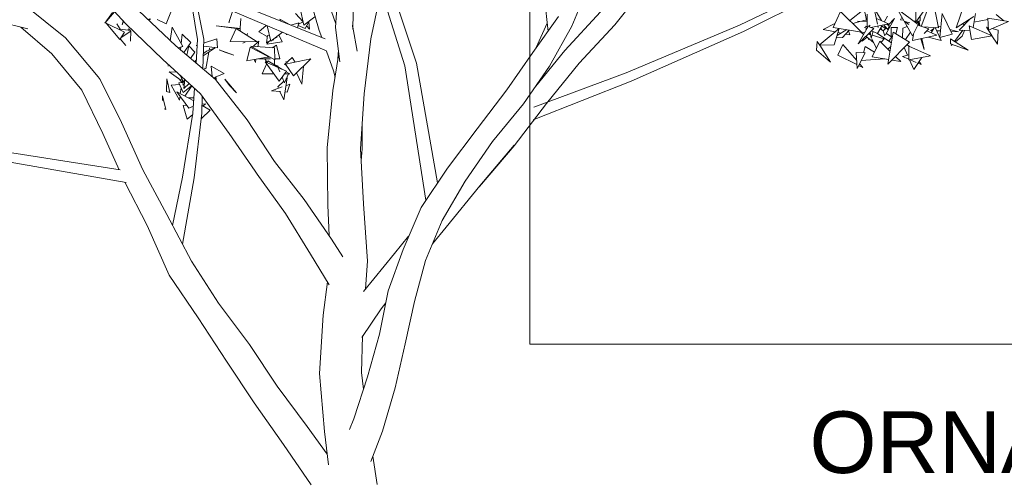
# Model space of a CAD drawing. Header units: metres. Extents: x -14.5 to 13.1, y -18.9 to 3.3.
# Tile 155 of 216: x 10.825 to 12.261, y 1.259 to 1.93. Entities that reach past the tile are written whole.
import ezdxf

# ---------------------------------------------------------------- set-up
doc = ezdxf.new("R2010")
doc.units = ezdxf.units.M
doc.layers.add('G-ANNO-TEXT', color=7, linetype='Continuous', lineweight=9)
doc.layers.add('G-IMPT', color=7, linetype='Continuous', lineweight=5)
doc.layers.add('L-PLNT', color=7, linetype='Continuous', lineweight=5, true_color=0x005900)
doc.styles.add('Arial_4', font='arial.ttf', dxfattribs={"height": 0.09})

# ---------------------------------------------------------------- blocks, each defined once
blk = doc.blocks.new('ÁRVORES ORNAMENTAIS - Pequeno e Médio Porte - Ipê-roxo-2940656-CORTE_CALÇADA')
at = {"layer": 'G-IMPT', "color": 253, "true_color": 0xaaaaaa}
for p, q in [((7.9034, 2.0187), (7.915, 1.9128)), ((7.7228, 1.8665), (7.6778, 2.0033)), ((7.6049, 1.9186), (7.6094, 1.9875)), ((7.6303, 1.916), (7.6314, 1.9895)), ((7.6561, 1.902), (7.6734, 1.9831)), ((7.9496, 1.9205), (7.9761, 1.9838)), ((8.0122, 1.9224), (8.06, 1.9828)), ((7.2989, 1.9238), (7.2484, 1.979)), ((7.581, 1.9142), (7.5635, 1.9758)), ((7.6052, 1.9237), (7.5858, 1.9808)), ((7.7058, 1.8624), (7.6709, 1.9749)), ((8.1941, 1.9217), (8.3163, 1.9805)), ((8.1999, 1.9126), (8.3339, 1.9798)), ((6.9945, 1.9571), (7.1559, 1.9163)), ((7.3579, 1.9236), (7.3715, 1.9581)), ((7.4569, 1.955), (7.5898, 1.9017)), ((8.4754, 1.9637), (8.4593, 1.9201)), ((8.4845, 1.918), (8.4754, 1.9637)), ((7.2111, 1.9032), (7.1515, 1.9509)), ((7.2822, 1.9415), (7.2682, 1.9247)), ((7.2793, 1.9401), (7.2682, 1.9247)), ((7.3717, 1.8916), (7.3179, 1.9427)), ((7.4036, 1.9008), (7.3958, 1.9488)), ((7.4125, 1.9012), (7.4029, 1.9502)), ((7.449, 1.9256), (7.4546, 1.9419)), ((7.4491, 1.9447), (7.5915, 1.8846)), ((7.5463, 1.9391), (7.5575, 1.9265)), ((7.5587, 1.9219), (7.5534, 1.9463)), ((7.9394, 1.8848), (7.9915, 1.9413)), ((8.3415, 1.9419), (8.3305, 1.9186)), ((8.3415, 1.9419), (8.3721, 1.9117)), ((8.3759, 1.9453), (8.3549, 1.9287)), ((8.3759, 1.9453), (8.3795, 1.9297)), ((8.401, 1.9285), (8.3889, 1.9491)), ((8.3953, 1.9233), (8.3916, 1.942)), ((8.4546, 1.923), (8.4242, 1.9458)), ((8.4242, 1.9458), (8.4465, 1.9063)), ((8.4515, 1.9474), (8.4513, 1.9276)), ((8.4653, 1.9464), (8.4515, 1.926)), ((8.4896, 1.939), (8.4864, 1.904)), ((8.5045, 1.9085), (8.4896, 1.939)), ((8.5217, 1.9521), (8.51, 1.9181)), ((8.5385, 1.9389), (8.5348, 1.9186)), ((7.2971, 1.9116), (7.2703, 1.9246)), ((7.2904, 1.901), (7.2703, 1.9246)), ((7.2934, 1.9221), (7.2953, 1.9277)), ((7.2934, 1.9221), (7.2955, 1.9275)), ((7.3333, 1.9312), (7.3319, 1.9295)), ((7.3348, 1.9313), (7.3324, 1.929)), ((7.3446, 1.9301), (7.3579, 1.9236)), ((7.449, 1.9256), (7.45, 1.927)), ((7.4665, 1.9316), (7.4658, 1.9173)), ((7.5249, 1.9277), (7.5237, 1.9306)), ((7.5377, 1.9226), (7.5237, 1.9306)), ((7.5395, 1.9219), (7.5514, 1.9252)), ((7.5514, 1.9252), (7.5495, 1.9179)), ((7.5577, 1.9266), (7.5509, 1.9232)), ((7.5747, 1.9341), (7.5587, 1.9219)), ((7.5662, 1.9276), (7.5605, 1.917)), ((7.5657, 1.9267), (7.5668, 1.916)), ((7.8925, 1.8819), (7.9302, 1.9345)), ((7.9137, 1.925), (7.8977, 1.8892)), ((8.3593, 1.9243), (8.3714, 1.9275)), ((8.3661, 1.9278), (8.3803, 1.9272)), ((8.3733, 1.928), (8.3795, 1.9297)), ((8.3803, 1.9287), (8.3773, 1.9291)), ((8.3802, 1.9175), (8.3804, 1.9378)), ((8.4116, 1.9238), (8.394, 1.9317)), ((8.4056, 1.9273), (8.4102, 1.9352)), ((8.407, 1.9079), (8.4201, 1.9317)), ((8.411, 1.9217), (8.4201, 1.9317)), ((8.4287, 1.9295), (8.4311, 1.9335)), ((8.4287, 1.9295), (8.4336, 1.9291)), ((8.4427, 1.9251), (8.4352, 1.9274)), ((8.4352, 1.9274), (8.4409, 1.9228)), ((8.4482, 1.9278), (8.4513, 1.9276)), ((8.4511, 1.9256), (8.4507, 1.927)), ((8.4508, 1.9276), (8.4515, 1.926)), ((8.4547, 1.9275), (8.4524, 1.9273)), ((8.4577, 1.9285), (8.4525, 1.9246)), ((8.4554, 1.9213), (8.455, 1.926)), ((8.456, 1.9211), (8.455, 1.926)), ((8.4562, 1.9273), (8.4573, 1.9207)), ((8.4574, 1.9347), (8.4577, 1.9285)), ((8.536, 1.9345), (8.51, 1.9181)), ((8.5311, 1.9315), (8.5145, 1.9145)), ((8.5204, 1.9247), (8.5202, 1.9229)), ((8.5361, 1.9261), (8.5562, 1.9302)), ((8.5561, 1.9322), (8.5574, 1.9147)), ((8.5561, 1.9322), (8.5865, 1.927)), ((8.5574, 1.9147), (8.5865, 1.927)), ((8.5796, 1.9282), (8.5687, 1.9372)), ((7.1911, 1.8799), (7.146, 1.9188)), ((7.2909, 1.916), (7.2856, 1.9236)), ((7.2971, 1.9116), (7.2904, 1.901)), ((7.2909, 1.916), (7.3063, 1.9139)), ((7.3062, 1.9129), (7.2921, 1.9038)), ((7.3531, 1.8717), (7.2989, 1.9238)), ((7.3063, 1.9139), (7.3023, 1.9166)), ((7.3062, 1.9129), (7.3056, 1.8984)), ((7.3638, 1.8991), (7.3665, 1.9191)), ((7.3819, 1.8909), (7.3665, 1.9191)), ((7.4636, 1.9166), (7.4305, 1.921)), ((7.4664, 1.9172), (7.4305, 1.921)), ((7.4512, 1.8978), (7.4599, 1.917)), ((7.4599, 1.917), (7.4906, 1.8975)), ((7.4636, 1.9166), (7.4664, 1.9172)), ((7.4658, 1.9171), (7.4656, 1.9134)), ((7.5037, 1.9216), (7.4928, 1.912)), ((7.4928, 1.912), (7.5053, 1.9051)), ((7.5103, 1.8985), (7.5052, 1.921)), ((7.5275, 1.9116), (7.5103, 1.8985)), ((7.5605, 1.917), (7.5504, 1.9213)), ((7.5626, 1.9208), (7.5668, 1.916)), ((7.5847, 1.9038), (7.581, 1.9142)), ((7.6049, 1.9186), (7.6111, 1.8683)), ((7.6303, 1.916), (7.6298, 1.9218)), ((7.6303, 1.9187), (7.6366, 1.884)), ((7.9169, 1.8621), (7.9496, 1.9205)), ((7.9603, 1.8664), (8.0122, 1.9224)), ((8.0286, 1.8521), (8.1941, 1.9217)), ((8.0362, 1.8401), (8.1999, 1.9126)), ((8.3101, 1.8925), (8.3397, 1.917)), ((8.3333, 1.9245), (8.3159, 1.9154)), ((8.3159, 1.9154), (8.3335, 1.9119)), ((8.3721, 1.9117), (8.3305, 1.9186)), ((8.3397, 1.917), (8.332, 1.8929)), ((8.3506, 1.9153), (8.3364, 1.9069)), ((8.3378, 1.9111), (8.3421, 1.9103)), ((8.3542, 1.9147), (8.3442, 1.904)), ((8.3532, 1.9136), (8.3548, 1.9078)), ((8.3817, 1.9198), (8.3672, 1.8945)), ((8.3672, 1.8945), (8.3898, 1.9171)), ((8.3708, 1.9119), (8.3752, 1.9084)), ((8.3764, 1.9106), (8.3718, 1.912)), ((8.3802, 1.9203), (8.3766, 1.9185)), ((8.38, 1.9168), (8.3766, 1.9185)), ((8.3794, 1.9199), (8.3784, 1.9205)), ((8.3784, 1.9205), (8.3789, 1.9196)), ((8.3796, 1.9171), (8.3786, 1.9144)), ((8.3817, 1.9198), (8.3898, 1.9171)), ((8.3835, 1.9192), (8.383, 1.9219)), ((8.3846, 1.9215), (8.383, 1.9219)), ((8.3832, 1.9105), (8.3843, 1.9081)), ((8.3861, 1.9029), (8.3847, 1.9118)), ((8.3855, 1.9186), (8.4116, 1.9238)), ((8.3861, 1.9029), (8.389, 1.9126)), ((8.3953, 1.9096), (8.3865, 1.9138)), ((8.3953, 1.9096), (8.4023, 1.9216)), ((8.3963, 1.9186), (8.3959, 1.9206)), ((8.3963, 1.9186), (8.396, 1.9207)), ((8.3995, 1.9167), (8.4037, 1.9136)), ((8.4004, 1.9183), (8.4018, 1.9149)), ((8.4017, 1.9205), (8.4081, 1.9163)), ((8.4036, 1.9134), (8.4069, 1.9171)), ((8.4036, 1.9134), (8.406, 1.9061)), ((8.4081, 1.9163), (8.4046, 1.9224)), ((8.4107, 1.9153), (8.4055, 1.9208)), ((8.4091, 1.9233), (8.4123, 1.9207)), ((8.4183, 1.9118), (8.4104, 1.8647)), ((8.4107, 1.9153), (8.4123, 1.9207)), ((8.4247, 1.9184), (8.4151, 1.9182)), ((8.4152, 1.9051), (8.4151, 1.9182)), ((8.4183, 1.9118), (8.4423, 1.897)), ((8.4247, 1.9184), (8.4222, 1.9094)), ((8.432, 1.9033), (8.4325, 1.9175)), ((8.4389, 1.9197), (8.4325, 1.9175)), ((8.4434, 1.9118), (8.4361, 1.9008)), ((8.4546, 1.923), (8.4465, 1.9063)), ((8.4705, 1.9167), (8.454, 1.9217)), ((8.4845, 1.918), (8.4613, 1.9195)), ((8.4705, 1.9167), (8.4636, 1.9096)), ((8.4674, 1.9135), (8.4818, 1.9073)), ((8.4727, 1.9141), (8.4771, 1.9163)), ((8.4727, 1.9141), (8.4757, 1.914)), ((8.4736, 1.9108), (8.4781, 1.9178)), ((8.4794, 1.9183), (8.4883, 1.8996)), ((8.4798, 1.9176), (8.4811, 1.9182)), ((8.4816, 1.9137), (8.4872, 1.9135)), ((8.4878, 1.9192), (8.4847, 1.92)), ((8.5135, 1.9123), (8.501, 1.9156)), ((8.5024, 1.9128), (8.5135, 1.9123)), ((8.5076, 1.8982), (8.5199, 1.9144)), ((8.5301, 1.9141), (8.5145, 1.9145)), ((8.519, 1.906), (8.5224, 1.9143)), ((8.5202, 1.9229), (8.5234, 1.9235)), ((8.5323, 1.9011), (8.5289, 1.9211)), ((8.5289, 1.9211), (8.5625, 1.9065)), ((8.5621, 1.9067), (8.5544, 1.9187)), ((8.5571, 1.918), (8.5544, 1.9187)), ((8.5716, 1.9145), (8.5623, 1.9168)), ((8.5702, 1.894), (8.5716, 1.9145)), ((7.2588, 1.8463), (7.2111, 1.9032)), ((7.2909, 1.9019), (7.2989, 1.892)), ((7.3813, 1.9089), (7.3797, 1.8949)), ((7.3813, 1.9089), (7.3936, 1.8964)), ((7.3936, 1.8964), (7.3834, 1.8817)), ((7.4014, 1.8665), (7.4036, 1.9008)), ((7.4114, 1.8581), (7.4125, 1.9012)), ((7.4315, 1.9018), (7.4124, 1.8958)), ((7.4315, 1.9018), (7.4327, 1.8889)), ((7.4512, 1.8978), (7.4906, 1.8975)), ((7.4697, 1.8955), (7.4728, 1.8969)), ((7.4766, 1.9099), (7.4757, 1.9069)), ((7.4846, 1.8907), (7.4929, 1.8983)), ((7.4916, 1.8902), (7.4929, 1.8983)), ((7.5056, 1.9069), (7.504, 1.8961)), ((7.5101, 1.8994), (7.504, 1.8961)), ((7.5071, 1.8977), (7.5047, 1.8939)), ((7.5269, 1.8973), (7.5047, 1.8939)), ((7.5086, 1.9063), (7.5056, 1.9069)), ((7.5132, 1.9007), (7.5145, 1.9)), ((7.5195, 1.9044), (7.5147, 1.9019)), ((7.5195, 1.9044), (7.5183, 1.9046)), ((7.5269, 1.8973), (7.5222, 1.9076)), ((7.5333, 1.9079), (7.5327, 1.9094)), ((7.5333, 1.9079), (7.5338, 1.909)), ((7.6465, 1.8214), (7.6561, 1.902)), ((8.3075, 1.8981), (8.3066, 1.8854)), ((8.3075, 1.8981), (8.3107, 1.893)), ((8.3352, 1.9032), (8.3442, 1.904)), ((8.3489, 1.9089), (8.3548, 1.9078)), ((8.3729, 1.8983), (8.3803, 1.9042)), ((8.3739, 1.9013), (8.3729, 1.8983)), ((8.3784, 1.9058), (8.3897, 1.8966)), ((8.3853, 1.9078), (8.3816, 1.9089)), ((8.3823, 1.901), (8.3827, 1.9023)), ((8.3823, 1.901), (8.3835, 1.9017)), ((8.3871, 1.902), (8.3937, 1.888)), ((8.4052, 1.9017), (8.3874, 1.9072)), ((8.3988, 1.8987), (8.3877, 1.8755)), ((8.4156, 1.896), (8.3944, 1.91)), ((8.3988, 1.8987), (8.4136, 1.884)), ((8.4052, 1.9017), (8.4011, 1.8976)), ((8.4087, 1.9099), (8.4161, 1.9045)), ((8.4104, 1.8647), (8.4423, 1.897)), ((8.4113, 1.8988), (8.4127, 1.8999)), ((8.4173, 1.9061), (8.4117, 1.8986)), ((8.4477, 1.9089), (8.4465, 1.8993)), ((8.4818, 1.9073), (8.4465, 1.8993)), ((8.4588, 1.9021), (8.4634, 1.8865)), ((8.4634, 1.8865), (8.46, 1.9024)), ((8.4603, 1.9025), (8.4611, 1.8972)), ((8.4694, 1.9042), (8.4883, 1.8996)), ((8.5045, 1.9085), (8.4864, 1.904)), ((8.5017, 1.902), (8.5021, 1.8947)), ((8.5017, 1.902), (8.5275, 1.8853)), ((8.509, 1.8973), (8.519, 1.906)), ((8.5323, 1.9011), (8.5625, 1.9065)), ((8.5702, 1.894), (8.5622, 1.9065)), ((7.4299, 1.8425), (7.3717, 1.8916)), ((7.3819, 1.8909), (7.3749, 1.8889)), ((7.3791, 1.8901), (7.3786, 1.8858)), ((7.391, 1.8916), (7.3878, 1.878)), ((7.3995, 1.8825), (7.391, 1.8916)), ((7.3995, 1.8825), (7.3935, 1.8732)), ((7.4031, 1.8928), (7.4015, 1.8923)), ((7.403, 1.8921), (7.4015, 1.8923)), ((7.4294, 1.8887), (7.4119, 1.8769)), ((7.4165, 1.8838), (7.412, 1.8798)), ((7.4327, 1.8889), (7.4123, 1.8911)), ((7.4158, 1.8579), (7.4198, 1.8823)), ((7.4294, 1.8887), (7.4165, 1.8838)), ((7.4203, 1.8852), (7.4208, 1.8881)), ((7.4564, 1.878), (7.4351, 1.8858)), ((7.4351, 1.8858), (7.4432, 1.8823)), ((7.4564, 1.878), (7.4432, 1.8823)), ((7.4801, 1.8897), (7.4757, 1.8699)), ((7.4801, 1.8897), (7.5074, 1.8755)), ((7.5156, 1.8886), (7.4812, 1.891)), ((7.5164, 1.8711), (7.4812, 1.891)), ((7.4823, 1.8886), (7.4835, 1.8897)), ((7.4907, 1.8842), (7.4909, 1.8855)), ((7.5185, 1.8928), (7.5123, 1.8888)), ((7.5156, 1.8886), (7.5164, 1.8711)), ((7.5185, 1.8928), (7.5238, 1.8728)), ((7.6021, 1.8552), (7.5918, 1.884)), ((7.609, 1.8853), (7.6083, 1.8725)), ((7.8549, 1.8275), (7.8925, 1.8819)), ((7.8968, 1.833), (7.9394, 1.8848)), ((8.3269, 1.8677), (8.3066, 1.8854)), ((8.3101, 1.8925), (8.332, 1.8929)), ((8.3111, 1.8925), (8.3269, 1.8677)), ((8.3374, 1.8782), (8.3449, 1.8934)), ((8.3651, 1.8702), (8.3449, 1.8934)), ((8.3657, 1.8588), (8.3645, 1.8821)), ((8.3645, 1.8821), (8.3772, 1.8815)), ((8.3657, 1.8588), (8.3772, 1.8815)), ((8.3775, 1.8907), (8.3749, 1.8816)), ((8.3775, 1.8907), (8.3909, 1.8822)), ((8.4147, 1.8906), (8.4106, 1.887)), ((8.4119, 1.8881), (8.4144, 1.8887)), ((8.4344, 1.889), (8.4393, 1.8779)), ((8.442, 1.8908), (8.4385, 1.8932)), ((8.441, 1.871), (8.441, 1.8913)), ((8.4725, 1.8771), (8.441, 1.8913)), ((8.5021, 1.8947), (8.5275, 1.8853)), ((8.5028, 1.892), (8.5043, 1.8939)), ((8.5028, 1.892), (8.5048, 1.8937)), ((7.2348, 1.8269), (7.1911, 1.8799)), ((7.408, 1.8216), (7.3531, 1.8717)), ((7.4017, 1.8707), (7.3992, 1.8684)), ((7.4017, 1.8701), (7.3992, 1.8684)), ((7.4757, 1.8699), (7.5074, 1.8755)), ((7.486, 1.8717), (7.4881, 1.8673)), ((7.4881, 1.8673), (7.4888, 1.8722)), ((7.5099, 1.8728), (7.4925, 1.8728)), ((7.4996, 1.8805), (7.4988, 1.88)), ((7.5017, 1.8745), (7.5096, 1.8749)), ((7.5017, 1.8728), (7.5052, 1.8673)), ((7.5225, 1.8401), (7.502, 1.8682)), ((7.5211, 1.86), (7.502, 1.8682)), ((7.505, 1.8669), (7.5063, 1.8699)), ((7.5063, 1.8699), (7.5266, 1.8576)), ((7.516, 1.8713), (7.5156, 1.8642)), ((7.5238, 1.8728), (7.5163, 1.8728)), ((7.5418, 1.8748), (7.5304, 1.8645)), ((7.532, 1.8649), (7.5687, 1.8728)), ((7.5343, 1.868), (7.5322, 1.8688)), ((7.5418, 1.8748), (7.5459, 1.8679)), ((7.5437, 1.8481), (7.5687, 1.8728)), ((7.6011, 1.8264), (7.6096, 1.8807)), ((8.3374, 1.8782), (8.3654, 1.8642)), ((8.4061, 1.8725), (8.3716, 1.8702)), ((8.3719, 1.871), (8.3716, 1.8702)), ((8.4116, 1.8716), (8.3877, 1.8755)), ((8.4292, 1.8687), (8.4164, 1.8708)), ((8.4217, 1.8761), (8.4292, 1.8687)), ((8.432, 1.8763), (8.441, 1.8783)), ((8.441, 1.8724), (8.432, 1.8763)), ((8.441, 1.871), (8.4725, 1.8771)), ((8.4423, 1.8712), (8.4485, 1.8573)), ((8.452, 1.8675), (8.4432, 1.8714)), ((8.4603, 1.8747), (8.4485, 1.8573)), ((8.4593, 1.8643), (8.4563, 1.8689)), ((7.3605, 1.8626), (7.3609, 1.863)), ((7.3609, 1.862), (7.3609, 1.863)), ((7.3791, 1.8415), (7.362, 1.8536)), ((7.3736, 1.853), (7.362, 1.8536)), ((7.4158, 1.8579), (7.4134, 1.8589)), ((7.4248, 1.8468), (7.4232, 1.8618)), ((7.4425, 1.8515), (7.4232, 1.8618)), ((7.4978, 1.8507), (7.5042, 1.8651)), ((7.5209, 1.8622), (7.5177, 1.8636)), ((7.5209, 1.8622), (7.521, 1.8623)), ((7.5238, 1.8536), (7.5209, 1.8603)), ((7.5258, 1.8576), (7.5209, 1.8603)), ((7.5225, 1.8401), (7.5332, 1.8547)), ((7.5332, 1.8547), (7.5231, 1.8591)), ((7.5304, 1.8645), (7.5335, 1.8628)), ((7.532, 1.8649), (7.5437, 1.8481)), ((7.5326, 1.8539), (7.5381, 1.8506)), ((7.5579, 1.8622), (7.5555, 1.8357)), ((7.6042, 1.8461), (7.6021, 1.8552)), ((7.7058, 1.8624), (7.7368, 1.6665)), ((7.7228, 1.8665), (7.7536, 1.6918)), ((7.8788, 1.8071), (7.9169, 1.8621)), ((7.9128, 1.8073), (7.9603, 1.8664)), ((8.3678, 1.863), (8.374, 1.8599)), ((8.374, 1.8599), (8.3691, 1.8656)), ((8.4593, 1.8643), (8.4547, 1.8664)), ((7.2588, 1.8463), (7.2614, 1.8424)), ((7.2924, 1.7797), (7.2614, 1.8424)), ((7.3587, 1.8437), (7.3584, 1.8249)), ((7.3587, 1.8437), (7.3631, 1.8234)), ((7.3805, 1.8381), (7.3773, 1.8428)), ((7.378, 1.8488), (7.3775, 1.8479)), ((7.3778, 1.8492), (7.3837, 1.8383)), ((7.3831, 1.8344), (7.3804, 1.8443)), ((7.3834, 1.8385), (7.3817, 1.8397)), ((7.382, 1.8383), (7.3846, 1.8385)), ((7.3851, 1.8425), (7.3835, 1.8296)), ((7.3844, 1.8431), (7.3837, 1.8383)), ((7.3839, 1.8398), (7.3851, 1.8425)), ((7.4268, 1.8451), (7.4425, 1.8515)), ((7.4305, 1.8456), (7.4287, 1.8435)), ((7.4761, 1.7837), (7.4299, 1.8425)), ((7.4305, 1.8456), (7.4307, 1.8415)), ((7.4436, 1.8431), (7.4504, 1.8338)), ((7.4436, 1.8431), (7.4604, 1.8233)), ((7.4978, 1.8507), (7.5148, 1.8507)), ((7.5206, 1.8319), (7.5294, 1.8403)), ((7.5305, 1.8378), (7.5269, 1.8461)), ((7.5292, 1.813), (7.5342, 1.8448)), ((7.5302, 1.8506), (7.5381, 1.8506)), ((7.5305, 1.8378), (7.536, 1.8506)), ((7.533, 1.8437), (7.5342, 1.8448)), ((7.5478, 1.8522), (7.5555, 1.8357)), ((8.0362, 1.8401), (7.8933, 1.7838)), ((8.0286, 1.8521), (7.894, 1.8021)), ((7.2656, 1.7636), (7.2348, 1.8269)), ((7.3631, 1.8234), (7.3584, 1.8249)), ((7.365, 1.8342), (7.3775, 1.8353)), ((7.365, 1.8342), (7.3772, 1.8125)), ((7.391, 1.8007), (7.3735, 1.8246)), ((7.398, 1.8115), (7.3735, 1.8246)), ((7.3764, 1.8377), (7.3815, 1.8382)), ((7.3828, 1.8235), (7.3764, 1.8377)), ((7.3795, 1.8301), (7.3784, 1.8219)), ((7.3831, 1.8344), (7.382, 1.8359)), ((7.3828, 1.8235), (7.3949, 1.8335)), ((7.3915, 1.8366), (7.3835, 1.8296)), ((7.3951, 1.8334), (7.385, 1.8184)), ((7.3925, 1.8295), (7.3917, 1.8296)), ((7.3969, 1.7936), (7.3992, 1.8297)), ((7.4504, 1.8338), (7.4604, 1.8233)), ((7.5269, 1.8316), (7.5113, 1.8261)), ((7.5247, 1.825), (7.5113, 1.8261)), ((7.5206, 1.8319), (7.5216, 1.8297)), ((7.5237, 1.8251), (7.5292, 1.813)), ((7.5345, 1.8242), (7.531, 1.8245)), ((7.5383, 1.8355), (7.5324, 1.8335)), ((7.5345, 1.8242), (7.5383, 1.8355)), ((7.5926, 1.7426), (7.6011, 1.8264)), ((7.8115, 1.7704), (7.8549, 1.8275)), ((7.3524, 1.8187), (7.3571, 1.7986)), ((7.3524, 1.8187), (7.3525, 1.8118)), ((7.378, 1.8185), (7.3772, 1.8125)), ((7.3898, 1.8159), (7.3983, 1.8159)), ((7.4499, 1.7635), (7.408, 1.8216)), ((7.4098, 1.7934), (7.4104, 1.8182)), ((7.4104, 1.8159), (7.4121, 1.8158)), ((7.6413, 1.7413), (7.6465, 1.8214)), ((7.3571, 1.7986), (7.355, 1.7995)), ((7.3825, 1.8047), (7.3878, 1.805)), ((7.3885, 1.7848), (7.3825, 1.8047)), ((7.391, 1.8007), (7.3976, 1.8036)), ((7.4221, 1.7976), (7.4092, 1.7857)), ((7.4101, 1.8065), (7.4153, 1.8069)), ((7.4101, 1.8046), (7.4221, 1.7976)), ((7.4115, 1.8038), (7.4153, 1.8069)), ((7.8337, 1.752), (7.8788, 1.8071)), ((7.8653, 1.7457), (7.9128, 1.8073)), ((7.3817, 1.6997), (7.3969, 1.7936)), ((7.3885, 1.7848), (7.3966, 1.7915)), ((7.3984, 1.6989), (7.4098, 1.7934)), ((7.4091, 1.7872), (7.4092, 1.7857)), ((7.5156, 1.723), (7.4761, 1.7837)), ((7.3239, 1.7108), (7.2924, 1.7797)), ((7.6437, 1.7415), (7.6435, 1.775)), ((7.768, 1.7133), (7.8115, 1.7704)), ((7.2892, 1.7107), (7.2656, 1.7636)), ((7.4876, 1.7085), (7.4499, 1.7635)), ((7.5937, 1.6589), (7.5926, 1.7426)), ((7.6455, 1.661), (7.6413, 1.7413)), ((7.6422, 1.724), (7.6437, 1.7415)), ((7.7938, 1.6941), (7.8337, 1.752)), ((7.8148, 1.6865), (7.8655, 1.7468)), ((7.8148, 1.6865), (7.8653, 1.7457)), ((7.8155, 1.6872), (7.8655, 1.7468)), ((7.1191, 1.7239), (7.2996, 1.6921)), ((7.1234, 1.7371), (7.2906, 1.7104)), ((7.3588, 1.6454), (7.3239, 1.7108)), ((7.5589, 1.6672), (7.5156, 1.723)), ((7.7296, 1.6556), (7.768, 1.7133)), ((7.3817, 1.6997), (7.3671, 1.6296)), ((7.3984, 1.6989), (7.3816, 1.6022)), ((7.4876, 1.7085), (7.4907, 1.7041)), ((7.5319, 1.6468), (7.4907, 1.7041)), ((7.3299, 1.6293), (7.2974, 1.6925)), ((7.7605, 1.6368), (7.7938, 1.6941)), ((7.7662, 1.6268), (7.8155, 1.6872)), ((7.5992, 1.6093), (7.5589, 1.6672)), ((7.5954, 1.6147), (7.5937, 1.6589)), ((7.6517, 1.5772), (7.6455, 1.661)), ((7.7033, 1.5944), (7.7296, 1.6556)), ((7.3948, 1.5773), (7.3588, 1.6454)), ((7.5684, 1.5876), (7.5319, 1.6468)), ((7.3622, 1.5571), (7.3299, 1.6293)), ((7.7363, 1.5783), (7.7605, 1.6368)), ((7.7464, 1.6028), (7.7662, 1.6268)), ((7.5992, 1.6093), (7.6154, 1.5838)), ((7.6909, 1.5887), (7.7115, 1.6136)), ((7.6816, 1.534), (7.7033, 1.5944)), ((7.5684, 1.5876), (7.5958, 1.5426)), ((7.6456, 1.5329), (7.6909, 1.5887)), ((7.4342, 1.5162), (7.3948, 1.5773)), ((7.6484, 1.5369), (7.6517, 1.5772)), ((7.7201, 1.5184), (7.7363, 1.5783)), ((7.4044, 1.4948), (7.3622, 1.5571)), ((7.587, 1.4985), (7.593, 1.5473)), ((7.6691, 1.4708), (7.6816, 1.534)), ((7.4793, 1.4554), (7.4342, 1.5162)), ((7.6715, 1.5076), (7.6781, 1.5163)), ((7.7066, 1.4567), (7.7201, 1.5184)), ((7.4457, 1.4313), (7.4044, 1.4948)), ((7.5815, 1.4135), (7.587, 1.4985)), ((7.6715, 1.5076), (7.6431, 1.4659)), ((7.6426, 1.4148), (7.6442, 1.4683)), ((7.6517, 1.4084), (7.6691, 1.4708)), ((7.5199, 1.3947), (7.4793, 1.4554)), ((7.6919, 1.3924), (7.7066, 1.4567)), ((7.4862, 1.3703), (7.4457, 1.4313)), ((7.5888, 1.3285), (7.5815, 1.4135)), ((7.6314, 1.3472), (7.6517, 1.4084)), ((7.6457, 1.3903), (7.6426, 1.4148)), ((7.5637, 1.3361), (7.5199, 1.3947)), ((7.6732, 1.3289), (7.6919, 1.3924)), ((7.5289, 1.3098), (7.4862, 1.3703)), ((7.5927, 1.2953), (7.5637, 1.3361)), ((7.6314, 1.3472), (7.625, 1.3313)), ((7.5945, 1.2798), (7.5888, 1.3285)), ((7.6732, 1.3289), (7.6562, 1.2848)), ((7.5692, 1.2509), (7.5289, 1.3098)), ((7.6655, 1.2512), (7.6592, 1.2926))]:
    blk.add_line(p, q, dxfattribs=at)

msp = doc.modelspace()

# ---------------------------------------------------------------- linework, layer by layer
at = {"layer": 'G-ANNO-TEXT'}
for p, q in [((11.5693, 2.5674), (11.5693, 1.4559)), ((11.5693, 1.4559), (11.7321, 1.4559)), ((11.7321, 1.4559), (12.4107, 1.4559))]:
    msp.add_line(p, q, dxfattribs=at)

# ---------------------------------------------------------------- block references
at = {"layer": 'L-PLNT', "color": 253, "true_color": 0xaaaaaa}
msp.add_blockref('ÁRVORES ORNAMENTAIS - Pequeno e Médio Porte - Ipê-roxo-2940656-CORTE_CALÇADA', (3.6808, 0), dxfattribs=at)

# ---------------------------------------------------------------- texts
at = {"layer": 'G-ANNO-TEXT', "insert": (11.977, 1.358), "char_height": 0.09, "width": 1.317974, "attachment_point": 1, "style": 'Arial_4'}
msp.add_mtext('ORNAMENTAL DE ', dxfattribs=at)

doc.saveas('drawing.dxf')
